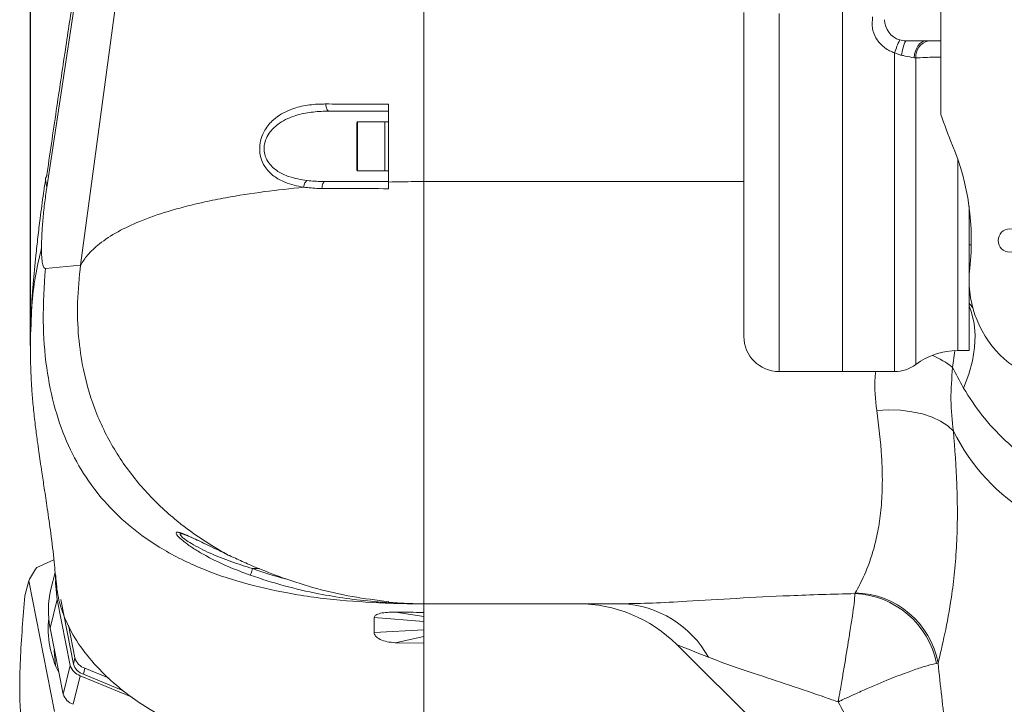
# Model space of a CAD drawing. Header units: millimetres. Extents: x 51337 to 61814, y -21781 to -12277.
# Tile 90 of 256: x 52491 to 52631, y -14512 to -14415. Entities that reach past the tile are written whole.
import ezdxf

# ---------------------------------------------------------------- set-up
doc = ezdxf.new("R2010")
doc.units = ezdxf.units.MM
doc.header["$LTSCALE"] = 0.3175
for name, color, linetype, lineweight in [('1轮廓实线层', 7, 'Continuous', 18), ('7标注层', 4, 'Continuous', 13), ('粗实线', 7, 'Continuous', 18)]:
    doc.layers.add(name, color=color, linetype=linetype, lineweight=lineweight)
doc.styles.add('标准汉字', font='gbenor.shx', dxfattribs={"bigfont": 'gbcbig.shx'})
doc.dimstyles.new('M1：18.5', dxfattribs={"dimscale": 18.5, "dimtxt": 3.5, "dimasz": 2.5, "dimexe": 2, "dimexo": 0, "dimgap": 1.5, "dimtad": 1, "dimdec": 4, "dimdsep": 46, "dimtxsty": '标准汉字', "dimcen": 5, "dimdle": 5, "dimclrd": 1, "dimclre": 1, "dimclrt": 256, "dimadec": 4, "dimazin": 2, "dimtfac": 1, "dimtdec": 4, "dimtmove": 2, "dimatfit": 3, "dimfxl": 1, "dimfrac": 2, "dimtolj": 1, "dimarcsym": 0})

# ---------------------------------------------------------------- blocks, each defined once
blk = doc.blocks.new('*D18')
at = {"layer": '7标注层', "color": 1, "lineweight": -2, "ltscale": 30, "transparency": 16777216}
for p, q in [((52492.9, -14461.51), (52492.9, -14212.3)), ((52686.28, -14318.69), (52686.28, -14212.3)), ((52539.15, -14249.3), (52640.03, -14249.3))]:
    blk.add_line(p, q, dxfattribs=at)
at = {"layer": '7标注层', "color": 1, "lineweight": 18, "transparency": 16777216}
for points in [[(52539.15, -14241.59), (52539.15, -14257.01), (52492.9, -14249.3)], [(52640.03, -14257.01), (52640.03, -14241.59), (52686.28, -14249.3)]]:
    blk.add_solid(points, dxfattribs=at)
at = {"layer": 'Defpoints', "color": 0, "lineweight": 18, "transparency": 16777216}
for p in [(52686.28, -14249.3), (52686.28, -14318.69), (52492.9, -14461.51)]:
    blk.add_point(p, dxfattribs=at)
at = {"layer": '7标注层', "transparency": 16777216, "insert": (52589.59, -14189.31), "char_height": 64.75, "attachment_point": 5, "style": '标准汉字'}
blk.add_mtext('\\A1;193', dxfattribs=at)

msp = doc.modelspace()

# ---------------------------------------------------------------- linework, layer by layer
at = {"layer": '1轮廓实线层', "ltscale": 30}
for points in [[(52620.12492, -14418.2078), (52619.83582, -14418.25203), (52619.55523, -14418.38316), (52619.29142, -14418.59737), (52619.05212, -14418.88836), (52618.8444, -14419.24766), (52618.67436, -14419.66466), (52618.547, -14420.12707), (52618.46607, -14420.62131)], [(52535.35164, -14428.20779), (52535.25759, -14428.18812), (52535.16723, -14428.12959), (52535.08417, -14428.03482), (52535.01169, -14427.90726), (52534.95259, -14427.75217), (52534.90929, -14427.57562), (52534.88342, -14427.38441), (52534.87606, -14427.1864)], [(52534.7879, -14438.20778), (52534.69945, -14438.22673), (52534.61433, -14438.28252), (52534.53578, -14438.37336), (52534.46672, -14438.49555), (52534.4098, -14438.64468), (52534.36709, -14438.81503), (52534.3403, -14439.00016), (52534.33038, -14439.19316)], [(52625.50634, -14467.57105), (52626.25022, -14465.59039), (52626.77715, -14463.6623), (52627.08221, -14461.80514), (52627.16254, -14460.03607), (52627.01737, -14458.37179), (52626.64809, -14456.82779), (52626.28391, -14455.8833)], [(52624.0607, -14473.66599), (52623.24763, -14472.91246), (52622.2276, -14472.24763), (52621.02155, -14471.68521), (52619.65423, -14471.23662), (52618.15376, -14470.9113), (52616.55095, -14470.71568), (52614.87872, -14470.65404), (52613.17142, -14470.72736)], [(52524.14713, -14494.14662), (52524.15834, -14494.11491), (52524.18054, -14494.05221), (52524.21294, -14493.96077), (52524.25442, -14493.84347), (52524.3036, -14493.70459), (52524.35876, -14493.54879), (52524.41807, -14493.3813), (52524.47946, -14493.20785)], [(52496.46981, -14494.92184), (52496.47144, -14495.27851), (52496.72411, -14497.60643)], [(52496.30142, -14504.66636), (52496.298, -14504.91193), (52496.46539, -14506.92836)], [(52589.25174, -14505.80076), (52587.66119, -14505.16633), (52586.40681, -14504.66612), (52585.5015, -14504.30504), (52584.95457, -14504.08689), (52584.77164, -14504.01393)]]:
    msp.add_lwpolyline(points, dxfattribs=at)
for centre, radius, start, end in [((52617.28392, -14415.20784), 3, 180, 253.544328), ((52635.28399, -14426.71751), 20.73255, 155.3941065, 160.827874), ((52617.28392, -14415.20784), 3, 253.544328, 270), ((52623.01873, -14420.9781), 6.36888, 154.2162935, 173.5269915), ((52621.07952, -14420.51797), 2.38142, 104.0511821, 182.9896039), ((52539.38392, -14429.80784), 0.1, 90, 180), ((52686.28392, -14407.20784), 67.5, 198.5316652, 202.536829), ((52591.6115, -14446.49375), 35, 353.4378027, 22.536829), ((52539.38392, -14436.60784), 0.1, 180, 270), ((52641.28392, -14452.20784), 15, 173.4378027, 276.5621973), ((52686.28392, -14407.20784), 77, 218.8107141, 219.4164322), ((52599.28392, -14460.20784), 5, 180, 270), ((52624.70134, -14472.20784), 10, 90, 126.8698976), ((52616.11977, -14474.51981), 12.62563, 51.6629428, 67.0046), ((52615.70134, -14460.20784), 5, 270, 306.8698976), ((52505.92169, -14501.57538), 14.82467, 144.9111088, 153.4595521), ((52508.02595, -14499.14257), 12.57263, 166.1834028, 191.6054946), ((52609.55819, -14509.09463), 12.35009, 11.2351116, 87.7051924), ((52609.86705, -14508.8756), 12.22007, 10.4504162, 88.7922012), ((52570.68142, -14518.20784), 20, 45.2099842, 90), ((52576.31766, -14512.9954), 14.80045, 29.0851941, 87.6085086), ((52509.17838, -14501.71316), 13.75355, 173.8147131, 207.4003113), ((52501.13093, -14506.13614), 2.20716, 196.567875, 251.4643376), ((52501.34437, -14505.28018), 2.2072, 196.5686605, 251.4647591), ((52500.68609, -14506.33256), 2.20705, 196.5666232, 251.4667964), ((52499.67234, -14510.39796), 2.20705, 196.5666232, 251.4667964)]:
    msp.add_arc(centre, radius, start, end, dxfattribs=at)
at = {"layer": '粗实线', "ltscale": 30}
for p, q in [((52608.28392, -14465.20785), (52608.28392, -14350.08112)), ((52622.28392, -14385.75438), (52622.28392, -14428.66126)), ((52548.78391, -14395.2078), (52548.78391, -14438.21302)), ((52548.78391, -14438.20778), (52548.78391, -14395.2078)), ((52495.22833, -14439.05798), (52500.92591, -14401.23252)), ((52506.47391, -14402.11705), (52500.03047, -14450.06755)), ((52594.28392, -14460.20785), (52594.28392, -14414.20785)), ((52599.28391, -14414.33064), (52599.28391, -14465.20785)), ((52620.12492, -14418.2078), (52617.28392, -14418.2078)), ((52622.28392, -14418.2078), (52620.12492, -14418.2078)), ((52615.70134, -14465.20785), (52615.70134, -14419.9088)), ((52618.70133, -14420.64217), (52618.46607, -14420.62131)), ((52618.70133, -14464.2078), (52618.70133, -14420.64217)), ((52543.78391, -14427.205), (52543.78391, -14438.27931)), ((52539.28391, -14436.60787), (52539.28391, -14429.80782)), ((52543.28392, -14429.7078), (52539.38393, -14429.7078)), ((52539.38393, -14429.7078), (52539.38393, -14436.70789)), ((52543.78391, -14429.7078), (52543.28392, -14429.7078)), ((52543.28392, -14436.70789), (52543.28392, -14429.7078)), ((52543.28392, -14429.7078), (52543.28392, -14433.20778)), ((52543.28392, -14433.20778), (52543.28392, -14436.70789)), ((52624.70135, -14435.08926), (52624.70135, -14462.20783)), ((52539.38393, -14436.70789), (52543.28392, -14436.70789)), ((52543.28392, -14436.70789), (52543.78391, -14436.70789)), ((52495.22833, -14439.05798), (52495.05858, -14437.87054)), ((52548.78391, -14498.20784), (52548.78391, -14438.20778)), ((52548.78391, -14438.20778), (52594.28392, -14438.20778)), ((52548.78391, -14438.21302), (52548.78391, -14498.20784)), ((52543.78391, -14438.27931), (52543.78391, -14439.2201)), ((52626.28391, -14462.20783), (52626.28391, -14441.71635)), ((52626.28391, -14447.20784), (52626.60421, -14447.20784)), ((52500.03047, -14450.06755), (52495.03238, -14450.57777)), ((52626.39944, -14450.34078), (52626.28391, -14450.34078)), ((52493.00609, -14458.25294), (52492.95373, -14459.56019)), ((52624.28592, -14462.26886), (52623.95128, -14464.61657)), ((52624.70135, -14462.20783), (52626.28391, -14462.20783)), ((52599.28391, -14465.20785), (52608.28392, -14465.20785)), ((52608.28392, -14465.20785), (52615.70134, -14465.20785)), ((52493.79123, -14493.05347), (52496.24694, -14491.96879)), ((52496.40662, -14493.776), (52495.81711, -14496.14004)), ((52524.47946, -14493.20785), (52525.44988, -14493.20785)), ((52492.1257, -14497.09097), (52492.65925, -14494.95128)), ((52496.32115, -14513.50394), (52492.65925, -14494.95128)), ((52610.0527, -14496.75444), (52610.12463, -14496.65824)), ((52495.71035, -14501.67183), (52496.72411, -14497.60643)), ((52496.72411, -14497.60643), (52498.57066, -14506.96186)), ((52497.20953, -14497.61633), (52499.0154, -14506.76552)), ((52543.78391, -14497.88991), (52543.78391, -14497.94296)), ((52543.78391, -14497.98945), (52543.78391, -14497.94296)), ((52543.78391, -14497.98945), (52543.78391, -14498.04894)), ((52548.78391, -14498.20766), (52548.78391, -14499.42568)), ((52576.93524, -14498.20784), (52548.78391, -14498.20784)), ((52544.76456, -14499.39123), (52548.78391, -14500.00886)), ((52548.78391, -14499.42568), (52548.78391, -14500.00886)), ((52541.72997, -14502.29708), (52541.74266, -14500.13736)), ((52541.74266, -14500.13736), (52548.78391, -14500.72685)), ((52548.78391, -14500.00886), (52548.78391, -14500.72685)), ((52548.78391, -14500.72685), (52548.78391, -14501.8901)), ((52495.71035, -14501.67183), (52497.55691, -14511.02725)), ((52498.30822, -14501.24553), (52499.22882, -14505.9096)), ((52541.72997, -14502.29708), (52548.78391, -14501.8901)), ((52548.78391, -14501.8901), (52548.78391, -14502.8328)), ((52544.75055, -14503.73903), (52548.78391, -14502.8328)), ((52548.78391, -14503.80007), (52544.75055, -14503.73903)), ((52548.78391, -14502.8328), (52548.78391, -14503.80007)), ((52548.78391, -14503.79995), (52548.78391, -14521.89592)), ((52617.64265, -14536.64497), (52584.77164, -14504.01393)), ((52499.0154, -14506.76552), (52499.22882, -14505.9096)), ((52621.88442, -14506.65907), (52621.6716, -14506.68839)), ((52497.55691, -14511.02725), (52498.57066, -14506.96186)), ((52500.42928, -14508.22881), (52500.64273, -14507.37289)), ((52500.64273, -14507.37289), (52504.10325, -14508.79482)), ((52498.97082, -14512.49055), (52499.98457, -14508.42515)), ((52499.98457, -14508.42515), (52507.38213, -14511.46475)), ((52500.42928, -14508.22881), (52506.14149, -14510.57581))]:
    msp.add_line(p, q, dxfattribs=at)
msp.add_circle((52632.07978, -14446.58945), 1.65, dxfattribs=at)
msp.add_ellipse((52651.28392, -14461.78143), major_axis=(-30, 0), ratio=0.942809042, start_param=0.433644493, end_param=1.570796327, dxfattribs=at)
for points, knots in [([(52501.08592, -14398.28232), (52500.7641, -14400.39553), (52500.08209, -14404.87395), (52499.00695, -14411.94057), (52497.8224, -14419.76705), (52496.5283, -14428.39264), (52495.65029, -14434.39589), (52495.18986, -14437.54402)], [0, 0, 0, 0, 31950.481875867, 67711.293879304, 107479.534824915, 151491.816102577, 200021.065801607, 200021.065801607, 200021.065801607, 200021.065801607]), ([(52615.70134, -14419.9088), (52615.58396, -14419.86751), (52614.97091, -14419.6519), (52613.95895, -14419.02491), (52612.99223, -14417.83528), (52612.44146, -14416.37115), (52612.53601, -14415.35134), (52612.58579, -14414.81439)], [0, 0, 0, 0, 11462.533396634, 59865.919932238, 107507.778649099, 151968.026627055, 201408.346411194, 201408.346411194, 201408.346411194, 201408.346411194]), ([(52616.69045, -14420.26011), (52616.60864, -14420.2424), (52616.35782, -14420.1881), (52616.02479, -14420.06871), (52615.78398, -14419.94965), (52615.70134, -14419.9088)], [0, 0, 0, 0, 31418.015551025, 96327.97978303, 130236.09311272, 130236.09311272, 130236.09311272, 130236.09311272]), ([(52618.46607, -14420.62131), (52618.05892, -14420.54402), (52617.49535, -14420.43705), (52616.86531, -14420.29855), (52616.69045, -14420.26011)], [0, 0, 0, 0, 66561.048413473, 92130.477170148, 92130.477170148, 92130.477170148, 92130.477170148]), ([(52622.28392, -14420.51617), (52622.00691, -14420.51914), (52620.68877, -14420.53326), (52619.57838, -14420.59411), (52618.70133, -14420.64217)], [0, 0, 0, 0, 19364.529160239, 92148.688083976, 92148.688083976, 92148.688083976, 92148.688083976]), ([(52531.73385, -14439.0091), (52530.82456, -14438.82835), (52529.31362, -14438.52798), (52527.447, -14437.49868), (52526.25454, -14436.29403), (52525.58157, -14434.8417), (52525.40938, -14433.42877), (52525.64661, -14432.06225), (52526.28084, -14430.65135), (52527.61772, -14429.09633), (52529.62608, -14427.96273), (52531.96899, -14427.34702), (52533.6955, -14427.19342), (52534.67752, -14427.18758), (52534.87606, -14427.1864)], [0, 0, 0, 0, 59100.058883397, 98205.599681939, 137428.865734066, 164004.756048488, 190592.020232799, 214214.327046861, 238574.434989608, 277120.942703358, 335955.168877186, 384645.938165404, 433438.379882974, 445802.687516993, 445802.687516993, 445802.687516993, 445802.687516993]), ([(52535.35164, -14428.20779), (52535.15741, -14428.20928), (52534.20309, -14428.21659), (52532.51703, -14428.34618), (52530.22665, -14428.86207), (52528.2553, -14429.79942), (52526.92203, -14431.099), (52526.28505, -14432.28255), (52526.06022, -14433.35052), (52526.14024, -14434.1265), (52526.36219, -14434.89281), (52526.88388, -14435.84364), (52528.05904, -14436.83285), (52529.89159, -14437.67972), (52531.3548, -14437.92102), (52532.24287, -14438.06747)], [0, 0, 0, 0, 14038.739802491, 68977.622969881, 123815.819099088, 188607.992853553, 229749.17939844, 254934.106590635, 278777.105718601, 300112.719861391, 305572.617530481, 332858.067866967, 374597.582484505, 417501.701528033, 483750.60592062, 483750.60592062, 483750.60592062, 483750.60592062]), ([(52534.87606, -14427.1864), (52535.46696, -14427.18801), (52537.17315, -14427.19264), (52540.11423, -14427.1997), (52542.55613, -14427.20323), (52543.78391, -14427.205)], [0, 0, 0, 0, 27032.262088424, 78054.856823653, 129651.372434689, 129651.372434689, 129651.372434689, 129651.372434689]), ([(52543.78391, -14428.20779), (52542.33818, -14428.20779), (52539.42076, -14428.20779), (52536.71603, -14428.20779), (52535.35164, -14428.20779)], [0, 0, 0, 0, 45454.349951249, 91724.323604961, 91724.323604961, 91724.323604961, 91724.323604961]), ([(52495.06266, -14437.87113), (52494.96072, -14438.52708), (52494.67217, -14440.38388), (52494.31696, -14443.11903), (52493.96115, -14446.08859), (52493.61729, -14449.21721), (52493.27457, -14452.98919), (52493.00939, -14456.40281), (52492.98139, -14458.5159), (52492.97438, -14459.04473)], [0, 0, 0, 0, 24949.145164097, 70624.177798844, 103893.2049144, 136718.374297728, 188599.396012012, 250138.922131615, 270680.656415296, 270680.656415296, 270680.656415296, 270680.656415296]), ([(52495.05858, -14437.87054), (52495.05802, -14437.8668), (52495.02688, -14437.65667), (52495.16518, -14437.49177), (52495.30102, -14437.3298)], [0, 0, 0, 0, 1628.667982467, 91502.813777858, 91502.813777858, 91502.813777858, 91502.813777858]), ([(52532.24287, -14438.06747), (52532.18452, -14438.10036), (52532.06782, -14438.16612), (52531.91315, -14438.39025), (52531.79096, -14438.67831), (52531.75289, -14438.89885), (52531.73385, -14439.0091)], [0, 0, 0, 0, 40641.061708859, 81279.693338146, 121921.448490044, 162555.999052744, 162555.999052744, 162555.999052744, 162555.999052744]), ([(52532.24287, -14438.06747), (52532.93053, -14438.12885), (52533.77164, -14438.20393), (52534.6311, -14438.20719), (52534.7879, -14438.20778)], [0, 0, 0, 0, 74964.728686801, 91693.879491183, 91693.879491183, 91693.879491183, 91693.879491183]), ([(52534.7879, -14438.20778), (52535.51477, -14438.20778), (52536.61368, -14438.20778), (52537.83671, -14438.20778), (52538.34101, -14438.20778), (52540.17931, -14438.20778), (52541.99414, -14438.20778), (52543.78391, -14438.20778)], [0, 0, 0, 0, 50694.13260048, 76641.686122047, 83128.002793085, 84749.357975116, 200525.836500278, 200525.836500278, 200525.836500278, 200525.836500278]), ([(52543.78391, -14438.27931), (52544.39931, -14438.26457), (52545.62327, -14438.23526), (52547.29746, -14438.21602), (52548.35101, -14438.2139), (52548.78391, -14438.21302)], [0, 0, 0, 0, 48422.276718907, 96307.158209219, 129705.964459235, 129705.964459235, 129705.964459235, 129705.964459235]), ([(52494.47391, -14447.64975), (52494.48369, -14447.0593), (52494.50333, -14445.87414), (52494.66078, -14443.70545), (52494.89785, -14441.38972), (52495.11813, -14439.83555), (52495.22833, -14439.05798)], [0, 0, 0, 0, 40377.237927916, 81046.23728575, 121599.644493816, 162203.348902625, 162203.348902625, 162203.348902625, 162203.348902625]), ([(52500.03047, -14450.06755), (52500.33715, -14449.59829), (52501.01995, -14448.55353), (52502.73056, -14446.95437), (52505.18198, -14445.33659), (52508.44358, -14443.79508), (52511.38702, -14442.76159), (52513.67351, -14442.09671), (52514.94707, -14441.75475), (52516.2858, -14441.4236), (52517.68895, -14441.10433), (52519.1549, -14440.79753), (52521.88068, -14440.27543), (52525.93391, -14439.62403), (52529.84558, -14439.20947), (52531.73284, -14439.00946)], [0, 0, 0, 0, 41510.202242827, 92418.814230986, 151789.229245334, 207491.520022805, 267813.132804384, 284284.075125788, 300998.436335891, 317936.126950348, 335075.348501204, 352392.061980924, 369859.894975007, 428490.538005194, 483148.977560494, 483148.977560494, 483148.977560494, 483148.977560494]), ([(52534.33038, -14439.19316), (52534.17026, -14439.19179), (52533.28933, -14439.18426), (52532.43382, -14439.08819), (52531.73382, -14439.00958)], [0, 0, 0, 0, 16666.616107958, 91694.820241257, 91694.820241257, 91694.820241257, 91694.820241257]), ([(52543.78391, -14439.2201), (52541.86672, -14439.21648), (52539.92381, -14439.21281), (52537.9632, -14439.20639), (52537.44698, -14439.20506), (52536.19652, -14439.20057), (52535.07308, -14439.19611), (52534.33038, -14439.19316)], [0, 0, 0, 0, 117958.826503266, 119541.673303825, 125870.396577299, 151168.304117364, 200515.834529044, 200515.834529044, 200515.834529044, 200515.834529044]), ([(52494.47391, -14447.64975), (52494.16552, -14448.98752), (52493.53324, -14451.73019), (52493.09186, -14455.26353), (52493.02863, -14457.46754), (52493.00609, -14458.25294)], [0, 0, 0, 0, 49131.624594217, 100728.959918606, 129295.122047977, 129295.122047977, 129295.122047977, 129295.122047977]), ([(52495.03238, -14450.57777), (52494.94909, -14450.5485), (52494.78265, -14450.48999), (52494.60887, -14449.89485), (52494.49496, -14448.97765), (52494.48091, -14448.09131), (52494.47391, -14447.64975)], [0, 0, 0, 0, 40786.223801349, 81505.585572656, 122004.160610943, 162208.506688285, 162208.506688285, 162208.506688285, 162208.506688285]), ([(52544.28391, -14498.14085), (52541.8185, -14498.02548), (52536.841, -14497.79255), (52529.73197, -14496.82744), (52523.02983, -14495.31301), (52516.88293, -14493.19823), (52511.60803, -14490.53836), (52507.24497, -14487.46906), (52503.71519, -14484.15223), (52500.65577, -14480.23072), (52498.14426, -14475.66388), (52496.25098, -14470.4163), (52495.05262, -14464.45562), (52494.5608, -14457.73517), (52494.869, -14453.05742), (52495.03238, -14450.57777)], [0, 0, 0, 0, 44467.442814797, 89777.104260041, 129402.734339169, 168486.632303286, 206908.358377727, 235494.477914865, 264260.791948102, 293781.059924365, 324817.466796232, 358272.27393183, 395112.443912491, 436303.168403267, 482770.323198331, 482770.323198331, 482770.323198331, 482770.323198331]), ([(52520.85982, -14491.20227), (52519.56025, -14490.44589), (52516.96471, -14488.93524), (52512.9205, -14485.88462), (52508.84551, -14481.98462), (52505.06961, -14476.97911), (52502.13864, -14471.25682), (52500.43169, -14465.5821), (52499.66258, -14460.20382), (52499.49797, -14455.21987), (52499.84917, -14451.82172), (52500.03047, -14450.06755)], [0, 0, 0, 0, 31341.07122801, 62595.031421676, 105537.724587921, 148704.945619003, 192747.237976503, 238651.4023678, 270937.648570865, 305052.56852226, 341453.985668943, 341453.985668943, 341453.985668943, 341453.985668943]), ([(52492.9731, -14458.25163), (52492.95566, -14458.65544), (52492.90112, -14459.91843), (52492.88922, -14461.80064), (52492.92135, -14464.08925), (52492.99397, -14466.04485), (52493.12153, -14468.14433), (52493.31937, -14470.4209), (52493.57619, -14472.73225), (52493.84689, -14474.82639), (52494.08703, -14476.54258), (52494.30326, -14478.02533), (52494.55878, -14479.73104), (52494.90005, -14481.97472), (52495.33783, -14484.8715), (52495.83315, -14488.39506), (52496.28517, -14491.97643), (52496.46064, -14494.3396), (52496.53668, -14495.36375)], [0, 0, 0, 0, 14054.194641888, 43957.28422065, 67322.000185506, 97172.362991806, 129124.785756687, 166172.86351801, 206821.101736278, 243276.530457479, 269609.481537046, 292262.19469136, 318602.819682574, 355856.603847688, 404033.507422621, 463084.025629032, 532806.235393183, 586132.591341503, 586132.591341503, 586132.591341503, 586132.591341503]), ([(52623.95128, -14464.61657), (52623.82532, -14466.15223), (52623.57075, -14469.25597), (52623.89625, -14472.18578), (52624.0607, -14473.66599)], [0, 0, 0, 0, 45579.434799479, 92121.067383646, 92121.067383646, 92121.067383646, 92121.067383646]), ([(52625.50634, -14467.57105), (52625.48617, -14467.53536), (52624.92065, -14466.53417), (52624.42717, -14465.55797), (52623.95128, -14464.61657)], [0, 0, 0, 0, 3285.126366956, 92145.393813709, 92145.393813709, 92145.393813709, 92145.393813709]), ([(52613.17142, -14470.72736), (52612.98214, -14469.17704), (52612.76323, -14467.38397), (52612.99854, -14465.46733), (52613.0304, -14465.20785)], [0, 0, 0, 0, 79610.132462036, 92075.508400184, 92075.508400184, 92075.508400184, 92075.508400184]), ([(52651.28391, -14487.52466), (52650.97604, -14487.39368), (52648.92704, -14486.52191), (52645.08883, -14484.6873), (52640.07109, -14481.80898), (52635.45807, -14478.56944), (52631.45705, -14475.12925), (52628.01428, -14471.50234), (52626.34213, -14468.88119), (52625.50634, -14467.57105)], [0, 0, 0, 0, 8297.246139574, 55221.27906028, 102218.43713673, 146557.22992875, 190880.110857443, 231862.181119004, 272816.220155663, 272816.220155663, 272816.220155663, 272816.220155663]), ([(52610.12463, -14496.65824), (52610.54863, -14495.88289), (52611.40574, -14494.31553), (52612.64415, -14490.99019), (52613.41234, -14487.6294), (52613.8396, -14484.56582), (52614.00438, -14481.10854), (52613.89423, -14476.59179), (52613.44516, -14472.94829), (52613.17142, -14470.72736)], [0, 0, 0, 0, 51612.912837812, 104335.589232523, 133844.620482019, 163348.829740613, 193974.03022981, 224598.560426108, 272409.620168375, 272409.620168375, 272409.620168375, 272409.620168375]), ([(52624.0607, -14473.66599), (52624.25627, -14476.22194), (52624.57386, -14480.37248), (52624.65469, -14485.6317), (52624.54807, -14489.7957), (52624.24944, -14493.69701), (52623.70568, -14498.06848), (52622.82716, -14502.67812), (52622.19998, -14505.32654), (52621.88442, -14506.65907)], [0, 0, 0, 0, 48551.064220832, 78840.523078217, 109130.269300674, 139981.067290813, 170833.234094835, 221349.040853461, 272503.436842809, 272503.436842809, 272503.436842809, 272503.436842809]), ([(52524.14713, -14494.14662), (52523.0894, -14493.75084), (52520.9769, -14492.96039), (52518.44477, -14491.73899), (52516.55059, -14490.65561), (52515.29141, -14489.8269), (52514.27095, -14489.02919), (52513.67307, -14488.41303), (52513.53578, -14488.07), (52513.74975, -14487.98522), (52514.36258, -14488.13703), (52515.41777, -14488.57389), (52516.78641, -14489.22148), (52518.55521, -14490.10275), (52519.95961, -14490.77274), (52520.85973, -14491.20215)], [0, 0, 0, 0, 65011.505009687, 129839.948677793, 162597.788447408, 195248.020814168, 224362.573374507, 253548.231563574, 275206.426959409, 296799.507689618, 319567.537761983, 357476.781456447, 390624.190843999, 423868.055925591, 483206.818945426, 483206.818945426, 483206.818945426, 483206.818945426]), ([(52514.33806, -14488.21286), (52514.25557, -14488.22373), (52514.08539, -14488.24617), (52514.22123, -14488.51566), (52514.55876, -14488.8203), (52515.06911, -14489.20608), (52516.19137, -14489.93784), (52518.4371, -14491.06464), (52521.3894, -14492.2473), (52523.44862, -14492.88741), (52524.47946, -14493.20785)], [0, 0, 0, 0, 19080.049817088, 39366.823615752, 62299.833913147, 67411.76711053, 96420.127468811, 164147.909175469, 233939.32037202, 303896.737591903, 303896.737591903, 303896.737591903, 303896.737591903]), ([(52514.32488, -14488.23265), (52514.32367, -14488.23264), (52514.30677, -14488.23255), (52514.39963, -14488.24215), (52514.64461, -14488.31454), (52515.15277, -14488.5008), (52515.92422, -14488.84121), (52516.77943, -14489.23347), (52517.41164, -14489.53743), (52517.69275, -14489.67258)], [0, 0, 0, 0, 1605.872908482, 22309.019647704, 55631.910973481, 101925.851951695, 157710.928872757, 220630.730662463, 271007.100241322, 271007.100241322, 271007.100241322, 271007.100241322]), ([(52520.86021, -14491.20239), (52520.86022, -14491.20243), (52520.88448, -14491.29958), (52521.11959, -14491.30017), (52521.39814, -14491.4696), (52522.28803, -14491.84125), (52524.36306, -14492.8246), (52526.3787, -14493.61085), (52527.72317, -14494.13529)], [0, 0, 0, 0, 3.925785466, 9597.08170457, 15773.3343542, 32466.33757605, 99307.602113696, 233205.469094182, 233205.469094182, 233205.469094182, 233205.469094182]), ([(52496.50104, -14494.1912), (52496.5775, -14495.23612), (52496.73232, -14497.35176), (52497.84741, -14500.62786), (52499.65811, -14503.9384), (52502.23317, -14507.18129), (52505.48754, -14510.23141), (52509.37235, -14513.01271), (52513.84754, -14515.4486), (52518.34889, -14517.22168), (52522.61519, -14518.41325), (52527.8365, -14519.33312), (52536.56183, -14520.33465), (52543.99578, -14521.28428), (52548.78391, -14521.89592)], [0, 0, 0, 0, 28019.752273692, 56731.673773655, 87128.236155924, 118347.121076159, 149913.625425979, 182294.144823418, 215780.528890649, 250232.248622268, 275297.992277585, 300366.33420283, 351809.08694869, 444904.602021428, 444904.602021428, 444904.602021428, 444904.602021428]), ([(52543.78391, -14498.04894), (52543.11888, -14498.0014), (52539.79035, -14497.7635), (52534.82157, -14497.04394), (52528.93664, -14495.71785), (52525.74643, -14494.67128), (52524.14713, -14494.14662)], [0, 0, 0, 0, 16187.880512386, 81020.745719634, 121652.206507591, 162497.82668204, 162497.82668204, 162497.82668204, 162497.82668204]), ([(52524.47946, -14493.20785), (52526.01996, -14493.74607), (52527.62492, -14494.30681), (52529.27828, -14494.68928), (52529.34469, -14494.70464)], [0, 0, 0, 0, 87943.770995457, 91623.761370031, 91623.761370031, 91623.761370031, 91623.761370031]), ([(52527.72317, -14494.13529), (52528.10951, -14494.27851), (52530.04229, -14494.995), (52533.65822, -14496.11108), (52538.634, -14497.27198), (52542.0632, -14497.68344), (52543.78391, -14497.88991)], [0, 0, 0, 0, 12143.39409061, 60750.650152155, 111431.735789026, 162475.632636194, 162475.632636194, 162475.632636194, 162475.632636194]), ([(52576.93524, -14498.20784), (52578.3515, -14498.18395), (52581.21383, -14498.13567), (52586.69562, -14497.8242), (52593.22721, -14497.4288), (52601.24693, -14496.99832), (52606.9507, -14496.84035), (52610.0527, -14496.75444)], [0, 0, 0, 0, 31098.909119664, 62852.342532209, 105542.894447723, 149066.675900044, 200958.664033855, 200958.664033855, 200958.664033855, 200958.664033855]), ([(52607.68443, -14512.14937), (52607.68603, -14512.14047), (52607.68792, -14512.13003), (52607.69077, -14512.11384), (52607.69401, -14512.09567), (52607.70028, -14512.0608), (52607.71093, -14512.00099), (52607.72879, -14511.90085), (52607.75859, -14511.73327), (52607.80821, -14511.45321), (52607.89044, -14510.98571), (52608.02629, -14510.20627), (52608.24978, -14508.90388), (52608.67544, -14506.37357), (52609.06085, -14504.02522), (52609.44159, -14501.66258), (52609.71664, -14499.90382), (52609.99937, -14497.93294), (52610.03343, -14497.1803), (52610.0527, -14496.75444)], [0, 0, 0, 0, 755.880266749, 887.324568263, 1373.184883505, 2298.550517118, 3852.31369113, 6455.813165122, 10820.329739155, 18130.407610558, 30386.751895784, 50947.889363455, 85607.992978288, 144945.124570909, 281007.96226517, 318458.82212618, 412194.00536288, 505906.118668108, 628027.706142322, 628027.706142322, 628027.706142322, 628027.706142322]), ([(52492.1257, -14497.09097), (52491.99507, -14498.59678), (52491.7342, -14501.60383), (52491.49271, -14505.47724), (52491.38246, -14508.62635), (52491.36666, -14511.00792), (52491.45568, -14513.33198), (52491.7088, -14515.37997), (52492.13035, -14516.75219), (52492.63201, -14517.4216), (52493.1572, -14517.62821), (52493.86293, -14517.50308), (52494.745, -14516.87397), (52495.43944, -14516.05448), (52495.7876, -14515.64363)], [0, 0, 0, 0, 55418.94456672, 110670.127781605, 138543.223623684, 166496.237153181, 194414.988948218, 222273.257606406, 250168.711806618, 278068.637250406, 305995.783739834, 333692.511465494, 388996.110138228, 444600.587934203, 444600.587934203, 444600.587934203, 444600.587934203]), ([(52548.78391, -14498.20784), (52547.95547, -14498.19853), (52546.28598, -14498.17976), (52544.62212, -14498.05321), (52543.78391, -14497.98945)], [0, 0, 0, 0, 45514.30477949, 91721.217427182, 91721.217427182, 91721.217427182, 91721.217427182]), ([(52548.78391, -14498.20784), (52547.99756, -14498.20514), (52546.49717, -14498.2), (52544.99757, -14498.16008), (52544.28391, -14498.14108)], [0, 0, 0, 0, 48071.315126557, 91722.380359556, 91722.380359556, 91722.380359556, 91722.380359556]), ([(52541.74266, -14500.13736), (52541.78822, -14500.02038), (52541.85679, -14499.84434), (52542.24946, -14499.6661), (52542.7549, -14499.52022), (52543.59503, -14499.39968), (52544.37531, -14499.39405), (52544.76456, -14499.39123)], [0, 0, 0, 0, 49909.753372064, 75106.045647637, 100354.251433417, 150552.260237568, 200523.160854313, 200523.160854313, 200523.160854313, 200523.160854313]), ([(52544.76456, -14499.39123), (52545.43846, -14499.40094), (52546.77815, -14499.42023), (52548.11803, -14499.42387), (52548.78391, -14499.42568)], [0, 0, 0, 0, 46139.076473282, 91722.2347232, 91722.2347232, 91722.2347232, 91722.2347232]), ([(52544.75055, -14503.73903), (52544.35913, -14503.70521), (52543.57415, -14503.63738), (52542.5766, -14503.27941), (52541.86769, -14502.80399), (52541.77579, -14502.46576), (52541.72997, -14502.29708)], [0, 0, 0, 0, 40531.389514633, 81283.984031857, 122037.441978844, 162580.846425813, 162580.846425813, 162580.846425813, 162580.846425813]), ([(52607.68443, -14512.14937), (52607.09089, -14511.93917), (52604.77458, -14511.11887), (52600.73543, -14509.75063), (52596.20662, -14508.26112), (52592.33282, -14506.96965), (52590.28306, -14506.19202), (52589.25174, -14505.80076)], [0, 0, 0, 0, 18374.824630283, 71708.374182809, 125662.477238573, 163148.698922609, 201108.795976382, 201108.795976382, 201108.795976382, 201108.795976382]), ([(52621.6716, -14506.68839), (52621.28249, -14506.7643), (52620.59613, -14506.89819), (52618.78511, -14507.4844), (52617.17475, -14508.06615), (52615.10039, -14508.86549), (52613.01791, -14509.72046), (52610.75924, -14510.71689), (52609.48834, -14511.29842), (52608.74802, -14511.64392), (52608.31233, -14511.84963), (52608.05525, -14511.97198), (52607.90334, -14512.04441), (52607.81371, -14512.08737), (52607.76074, -14512.11275), (52607.7307, -14512.12699), (52607.71556, -14512.13454), (52607.70171, -14512.14084), (52607.69239, -14512.14544), (52607.68443, -14512.14937)], [0, 0, 0, 0, 122541.73387299, 216156.339887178, 309795.419945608, 347150.304141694, 472788.461977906, 538455.275960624, 575589.07324885, 597158.158548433, 609810.052018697, 617258.911482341, 621650.189839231, 624241.081831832, 625769.291298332, 626671.763861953, 627083.907652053, 627213.770041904, 627971.667346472, 627971.667346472, 627971.667346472, 627971.667346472]), ([(52621.88442, -14506.65907), (52622.22372, -14509.80768), (52622.90497, -14516.12935), (52624.14172, -14524.23223), (52625.16705, -14531.17069), (52625.7211, -14535.82964), (52625.88098, -14539.13369), (52625.82871, -14541.6532), (52625.45688, -14543.82405), (52624.74827, -14545.38478), (52623.79455, -14546.49736), (52623.08909, -14546.57712), (52622.64503, -14546.62732)], [0, 0, 0, 0, 66520.019926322, 133556.706615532, 179904.292879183, 226613.707832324, 246517.595287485, 266590.905955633, 298055.004355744, 318871.635497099, 340230.020967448, 376511.756387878, 376511.756387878, 376511.756387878, 376511.756387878]), ([(52617.64265, -14536.64497), (52617.96111, -14536.94386), (52618.59722, -14537.54088), (52619.56161, -14538.17489), (52620.3555, -14538.45196), (52620.7592, -14538.30497), (52620.95426, -14538.00029), (52621.00824, -14537.49462), (52620.78195, -14536.45216), (52620.25575, -14535.06795), (52618.96589, -14532.3512), (52616.86395, -14528.47356), (52613.40994, -14522.48724), (52610.32893, -14517.04553), (52608.27045, -14513.23436), (52607.68443, -14512.14937)], [0, 0, 0, 0, 24595.024571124, 49127.980448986, 72167.987862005, 86839.453695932, 92091.302099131, 106563.71246262, 122295.21669888, 146888.100937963, 171635.463762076, 245962.726328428, 320509.380705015, 438852.409429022, 485951.552321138, 485951.552321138, 485951.552321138, 485951.552321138])]:
    msp.add_open_spline(points, degree=3, knots=knots, dxfattribs=at)

# ---------------------------------------------------------------- dimensions: what is measured, and where the dimension line sits
at = {"layer": '7标注层', "ltscale": 30}
dim = msp.add_linear_dim(base=(52686.28204, -14249.29987), p1=(52492.89625, -14461.50856), p2=(52686.28204, -14318.69353), dimstyle='M1：18.5', override={"dimdec": 0, "dimsah": 1, "dimtzin": 8}, dxfattribs=at)
dim.commit()
dim.dimension.update_dxf_attribs({"geometry": '*D18', "text_midpoint": (52589.59247, -14189.31124), "dimtype": 160})

doc.saveas('drawing.dxf')
